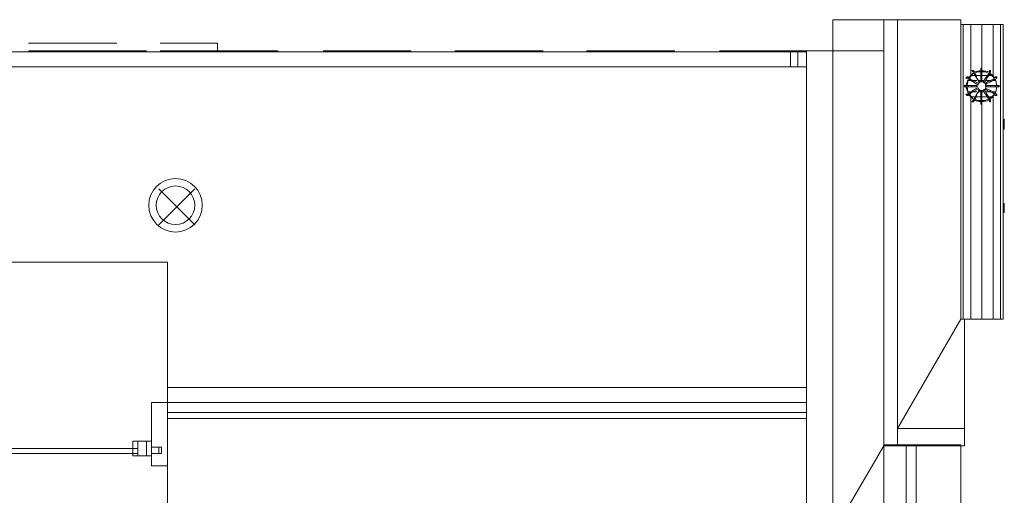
# Model space of a CAD drawing. Header units: millimetres. Extents: x 413 to 305578, y 115 to 38116.
# Tile 180 of 194: x 109844 to 112995, y 17334 to 18857. Entities that reach past the tile are written whole.
import ezdxf

# ---------------------------------------------------------------- set-up
doc = ezdxf.new("R2010")
doc.units = ezdxf.units.MM
for name, color, linetype, true_color in [('PDF _PD-Lighting', 7, 'Continuous', 0xb80000), ('PDF$_V$line_ifc_RVT-1-В_Этаж$02_Сводный$A-DETL-MBND', 7, 'Continuous', 0xbababa), ('PDF$_V$line_ifc_RVT-1-В_Этаж$02_Сводный$A-FLOR-HRAL', 7, 'Continuous', 0xbababa), ('PDF$_V$line_ifc_RVT-1-В_Этаж$02_Сводный$A-GENM', 7, 'Continuous', 0xdd6e6e), ('PDF$_V$line_ifc_RVT-1-В_Этаж$02_Сводный$A-PART', 7, 'Continuous', 0xdcdcdc), ('PDF$_V$line_ifc_RVT-1-В_Этаж$02_Сводный$A-ROOF', 7, 'Continuous', 0xbababa), ('PDF$_V$line_ifc_RVT-1-В_Этаж$02_Сводный$A-WALL', 7, 'Continuous', 0xdcdcdc), ('PDF$_V$line_ifc_RVT-1-В_Этаж$02_Сводный$Q-SPCQ', 7, 'Continuous', 0xbababa)]:
    doc.layers.add(name, color=color, linetype=linetype, true_color=true_color)

msp = doc.modelspace()

# ---------------------------------------------------------------- linework, layer by layer
at = {"layer": 'PDF _PD-Lighting', "lineweight": 0}
for points in [[(110405, 18200.2), (110289.6, 18315.6)], [(110405, 18315.6), (110289.6, 18200.2)]]:
    msp.add_lwpolyline(points, dxfattribs=at)
for radius in [85.6, 61.7]:
    msp.add_circle((110342.7, 18262.6), radius, dxfattribs=at)
at = {"layer": 'PDF$_V$line_ifc_RVT-1-В_Этаж$02_Сводный$A-DETL-MBND', "lineweight": 0}
for points in [[(110154.3, 18781.1), (109871.8, 18781.1)], [(110154.3, 18757.2), (109871.8, 18757.2)], [(110293.6, 18781.1), (110476.6, 18781.1), (110476.6, 18757.2), (110293.6, 18757.2)]]:
    msp.add_lwpolyline(points, dxfattribs=at)
for points in [[(109967.3, 18757.2), (110249.8, 18757.2)], [(110393, 18757.2), (110671.6, 18757.2)], [(110814.8, 18757.2), (111097.4, 18757.2)], [(111236.6, 18757.2), (111519.1, 18757.2)], [(111658.4, 18757.2), (111940.9, 18757.2)], [(112084.2, 18757.2), (112362.7, 18757.2)]]:
    msp.add_lwpolyline(points, close=True, dxfattribs=at)
at = {"layer": 'PDF$_V$line_ifc_RVT-1-В_Этаж$02_Сводный$A-FLOR-HRAL', "lineweight": 0}
msp.add_lwpolyline([(108307.9, 18753.3), (112334.9, 18753.3), (112334.9, 18705.5), (108307.9, 18705.5)], close=True, dxfattribs=at)
msp.add_lwpolyline([(112362.7, 18705.5), (112311, 18705.5), (112311, 18753.3), (112362.7, 18753.3)], dxfattribs=at)
at = {"layer": 'PDF$_V$line_ifc_RVT-1-В_Этаж$02_Сводный$A-GENM', "lineweight": 0}
msp.add_lwpolyline([(110317.4, 18080.8), (108300, 18080.8), (108300, 16879.1), (110317.4, 16879.1)], close=True, dxfattribs=at)
at = {"layer": 'PDF$_V$line_ifc_RVT-1-В_Этаж$02_Сводный$A-PART', "color": 9, "lineweight": 0, "true_color": 0xbababa}
msp.add_lwpolyline([(108307.9, 18753.3), (112334.9, 18753.3), (112334.9, 18705.5), (108307.9, 18705.5)], close=True, dxfattribs=at)
for points in [[(112362.7, 18705.5), (112311, 18705.5), (112311, 18753.3), (112362.7, 18753.3)], [(112609.5, 18757.2), (112446.3, 18757.2)], [(112609.5, 17491.9), (112446.3, 17213.3)]]:
    msp.add_lwpolyline(points, dxfattribs=at)
at = {"layer": 'PDF$_V$line_ifc_RVT-1-В_Этаж$02_Сводный$A-PART', "lineweight": 0}
for points in [[(112362.7, 16377.7), (112362.7, 14941.2), (112661.2, 14941.2), (112661.2, 17213.3), (112446.3, 17213.3), (112446.3, 18757.2), (112362.7, 18757.2), (112362.7, 16417.5)], [(111757.9, 17281), (112362.7, 17281), (112362.7, 17579.4), (110317.4, 17579.4), (110317.4, 17281), (111459.5, 17281)]]:
    msp.add_lwpolyline(points, dxfattribs=at)
for points in [[(112362.7, 17678.9), (110317.4, 17678.9), (110317.4, 17631.1), (112362.7, 17631.1)], [(110265.7, 17487.9), (110289.6, 17487.9), (110289.6, 17468), (110265.7, 17468), (110265.7, 17428.2), (110317.4, 17428.2), (110317.4, 17631.1), (110265.7, 17631.1)], [(112362.7, 17631.1), (110317.4, 17631.1), (110317.4, 17599.3), (112362.7, 17599.3)], [(112362.7, 17599.3), (110317.4, 17599.3), (110317.4, 17579.4), (112362.7, 17579.4)], [(110265.7, 17460), (110265.7, 17507.8), (110206, 17507.8), (110206, 17460)], [(110221.9, 17507.8), (110221.9, 17460), (110249.8, 17460), (110249.8, 17507.8)], [(110265.7, 17460), (110265.7, 17507.8), (110249.8, 17507.8), (110249.8, 17460)], [(112712.9, 14638.8), (112712.9, 17495.8), (112681.1, 17495.8), (112681.1, 14638.8)], [(110221.9, 17468), (110221.9, 17483.9), (109386.3, 17483.9), (109386.3, 17468)], [(110297.5, 17468), (110297.5, 17487.9), (110265.7, 17487.9), (110265.7, 17468)]]:
    msp.add_lwpolyline(points, close=True, dxfattribs=at)
at = {"layer": 'PDF$_V$line_ifc_RVT-1-В_Этаж$02_Сводный$A-ROOF', "lineweight": 0}
for points in [[(112609.5, 17213.3), (112609.5, 17396.4), (112609.5, 17404.3), (112609.5, 18502.6), (112609.5, 18761.2), (112609.5, 18856.7), (112446.3, 18856.7), (112446.3, 18769.2), (112446.3, 17929.6), (112446.3, 17627.1), (112446.3, 17603.3), (112446.3, 17213.3), (112609.5, 17491.9), (112446.3, 17213.3), (112601.5, 17213.3)], [(112609.5, 18856.7), (112470.2, 18856.7), (112446.3, 18856.7)]]:
    msp.add_lwpolyline(points, close=True, dxfattribs=at)
at = {"layer": 'PDF$_V$line_ifc_RVT-1-В_Этаж$02_Сводный$A-ROOF', "color": 254, "lineweight": 0, "true_color": 0xdcdcdc}
for points in [[(112609.5, 18856.7), (112609.5, 17491.9), (112653.2, 17491.9), (112653.2, 18856.7)], [(112653.2, 17547.6), (112653.2, 17491.9), (112868.1, 17491.9), (112868.1, 17547.6)], [(112681.1, 17495.8), (112609.5, 17495.8), (112609.5, 17213.3), (112681.1, 17213.3)], [(112712.9, 17213.3), (112856.2, 17213.3), (112856.2, 17495.8), (112712.9, 17495.8)]]:
    msp.add_lwpolyline(points, close=True, dxfattribs=at)
at = {"layer": 'PDF$_V$line_ifc_RVT-1-В_Этаж$02_Сводный$A-ROOF', "lineweight": 0}
for points in [[(112653.2, 18856.7), (112856.2, 18856.7), (112856.2, 17897.7), (112868.1, 17897.7), (112868.1, 17547.6)], [(112653.2, 17547.6), (112856.2, 17897.7)]]:
    msp.add_lwpolyline(points, dxfattribs=at)
at = {"layer": 'PDF$_V$line_ifc_RVT-1-В_Этаж$02_Сводный$A-WALL', "lineweight": 0}
for points in [[(112362.7, 16377.7), (112362.7, 14941.2), (112661.2, 14941.2), (112661.2, 14837.7), (111781.8, 14837.7), (111781.8, 14941.2), (112661.2, 14941.2), (112661.2, 17213.3), (112446.3, 17213.3), (112446.3, 18757.2), (112362.7, 18757.2), (112362.7, 16417.5)], [(111757.9, 17281), (112362.7, 17281), (112362.7, 17579.4), (110317.4, 17579.4), (110317.4, 17281), (111459.5, 17281)]]:
    msp.add_lwpolyline(points, dxfattribs=at)
at = {"layer": 'PDF$_V$line_ifc_RVT-1-В_Этаж$02_Сводный$A-WALL', "color": 9, "lineweight": 0, "true_color": 0xbababa}
for points in [[(112609.5, 18757.2), (112446.3, 18757.2)], [(112609.5, 17491.9), (112446.3, 17213.3)]]:
    msp.add_lwpolyline(points, dxfattribs=at)
at = {"layer": 'PDF$_V$line_ifc_RVT-1-В_Этаж$02_Сводный$A-WALL', "lineweight": 0}
for points in [[(112362.7, 17678.9), (110317.4, 17678.9), (110317.4, 17631.1), (112362.7, 17631.1)], [(110265.7, 17487.9), (110289.6, 17487.9), (110289.6, 17468), (110265.7, 17468), (110265.7, 17428.2), (110317.4, 17428.2), (110317.4, 17631.1), (110265.7, 17631.1)], [(112362.7, 17631.1), (110317.4, 17631.1), (110317.4, 17599.3), (112362.7, 17599.3)], [(112362.7, 17599.3), (110317.4, 17599.3), (110317.4, 17579.4), (112362.7, 17579.4)], [(110265.7, 17460), (110265.7, 17507.8), (110206, 17507.8), (110206, 17460)], [(110221.9, 17507.8), (110221.9, 17460), (110249.8, 17460), (110249.8, 17507.8)], [(110265.7, 17460), (110265.7, 17507.8), (110249.8, 17507.8), (110249.8, 17460)], [(112712.9, 14638.8), (112712.9, 17495.8), (112681.1, 17495.8), (112681.1, 14638.8)], [(110221.9, 17468), (110221.9, 17483.9), (109386.3, 17483.9), (109386.3, 17468)], [(110297.5, 17468), (110297.5, 17487.9), (110265.7, 17487.9), (110265.7, 17468)]]:
    msp.add_lwpolyline(points, close=True, dxfattribs=at)
at = {"layer": 'PDF$_V$line_ifc_RVT-1-В_Этаж$02_Сводный$Q-SPCQ', "lineweight": 0}
for points in [[(112983.5, 18840.8), (112959.6, 18840.8), (112923.8, 18840.8), (112959.6, 18840.8), (112983.5, 18840.8), (112991.5, 18840.8), (112856.2, 18840.8), (112864.1, 18840.8), (112856.2, 18840.8), (112991.5, 18840.8), (112983.5, 18840.8), (112983.5, 17897.7), (112991.5, 17897.7), (112991.5, 18840.8)], [(112896, 18693.6), (112899.9, 18689.6), (112896, 18689.6), (112892, 18693.6)], [(112896, 18693.6), (112892, 18693.6)], [(112919.8, 18693.6), (112899.9, 18685.6)], [(112919.8, 18693.6), (112899.9, 18685.6), (112919.8, 18693.6), (112899.9, 18689.6)], [(112923.8, 18697.6), (112923.8, 18685.6), (112919.8, 18685.6), (112919.8, 18697.6), (112919.8, 18701.5), (112923.8, 18701.5)], [(112919.8, 18697.6), (112919.8, 18685.6), (112923.8, 18685.6), (112923.8, 18697.6)], [(112943.7, 18685.6), (112923.8, 18693.6)], [(112943.7, 18685.6), (112923.8, 18693.6)], [(112951.7, 18689.6), (112947.7, 18681.6), (112943.7, 18681.6), (112947.7, 18681.6), (112939.7, 18669.7), (112935.7, 18669.7), (112943.7, 18681.6), (112947.7, 18681.6), (112943.7, 18681.6), (112935.7, 18669.7), (112939.7, 18669.7), (112947.7, 18681.6), (112951.7, 18689.6), (112951.7, 18693.6), (112947.7, 18693.6), (112947.7, 18689.6), (112951.7, 18689.6), (112947.7, 18689.6), (112951.7, 18689.6), (112947.7, 18689.6), (112923.8, 18693.6), (112947.7, 18689.6), (112923.8, 18693.6), (112947.7, 18689.6), (112943.7, 18681.6), (112947.7, 18689.6), (112947.7, 18693.6), (112951.7, 18693.6)], [(112951.7, 18693.6), (112947.7, 18693.6)], [(112880, 18665.7), (112876.1, 18645.8), (112880, 18665.7), (112872.1, 18645.8), (112872.1, 18641.8), (112872.1, 18645.8), (112872.1, 18641.8), (112868.1, 18641.8), (112868.1, 18645.8), (112872.1, 18645.8)], [(112872.1, 18669.7), (112876.1, 18669.7), (112880, 18673.7), (112876.1, 18673.7)], [(112876.1, 18673.7), (112872.1, 18669.7)], [(112880, 18645.8), (112872.1, 18645.8), (112880, 18665.7), (112872.1, 18645.8), (112880, 18645.8), (112892, 18645.8), (112892, 18641.8), (112880, 18641.8), (112872.1, 18641.8), (112880, 18622), (112876.1, 18641.8), (112880, 18622), (112872.1, 18641.8), (112880, 18641.8), (112880, 18645.8), (112880, 18641.8), (112872.1, 18641.8), (112880, 18641.8), (112880, 18645.8), (112880, 18641.8), (112892, 18641.8), (112892, 18645.8)], [(112888, 18665.7), (112896, 18661.7), (112896, 18657.8), (112907.9, 18649.8), (112896, 18657.8), (112896, 18661.7), (112888, 18665.7), (112884, 18665.7), (112888, 18665.7), (112884, 18665.7), (112896, 18657.8), (112896, 18661.7), (112911.9, 18653.8), (112911.9, 18649.8), (112911.9, 18653.8), (112896, 18661.7), (112896, 18657.8), (112884, 18665.7), (112888, 18665.7), (112880, 18673.7), (112876.1, 18669.7), (112880, 18673.7)], [(112884, 18665.7), (112876.1, 18669.7)], [(112880, 18669.7), (112888, 18677.7)], [(112880, 18669.7), (112884, 18673.7)], [(112896, 18685.6), (112884, 18669.7)], [(112899.9, 18606), (112896, 18598.1), (112899.9, 18598.1), (112903.9, 18606), (112907.9, 18618), (112915.8, 18633.9), (112907.9, 18618), (112915.8, 18629.9), (112911.9, 18637.9), (112911.9, 18633.9), (112896, 18625.9), (112888, 18622), (112884, 18622), (112896, 18629.9), (112896, 18625.9), (112911.9, 18633.9), (112911.9, 18637.9), (112907.9, 18645.8), (112911.9, 18649.8), (112915.8, 18657.8), (112915.8, 18653.8), (112907.9, 18669.7), (112915.8, 18657.8), (112915.8, 18653.8), (112907.9, 18669.7), (112915.8, 18657.8), (112923.8, 18657.8), (112931.8, 18657.8), (112935.7, 18649.8), (112939.7, 18645.8), (112935.7, 18637.9), (112931.8, 18629.9), (112923.8, 18629.9), (112915.8, 18629.9), (112915.8, 18633.9), (112915.8, 18629.9), (112907.9, 18618)], [(112899.9, 18681.6), (112907.9, 18669.7), (112903.9, 18681.6)], [(112899.9, 18681.6), (112907.9, 18669.7), (112903.9, 18681.6)], [(112923.8, 18657.8), (112931.8, 18657.8), (112935.7, 18649.8), (112939.7, 18645.8), (112935.7, 18637.9), (112931.8, 18629.9), (112923.8, 18629.9), (112915.8, 18629.9), (112911.9, 18637.9), (112907.9, 18645.8), (112911.9, 18649.8), (112915.8, 18657.8)], [(112919.8, 18685.6), (112923.8, 18685.6), (112919.8, 18685.6), (112919.8, 18673.7), (112923.8, 18673.7), (112919.8, 18673.7)], [(112923.8, 18685.6), (112923.8, 18673.7), (112923.8, 18657.8), (112923.8, 18673.7), (112919.8, 18673.7), (112919.8, 18657.8), (112923.8, 18657.8), (112919.8, 18657.8), (112919.8, 18673.7), (112923.8, 18673.7)], [(112935.7, 18669.7), (112927.8, 18657.8), (112931.8, 18653.8), (112939.7, 18669.7)], [(112935.7, 18669.7), (112927.8, 18657.8), (112931.8, 18653.8), (112939.7, 18669.7)], [(112967.6, 18673.7), (112971.6, 18669.7), (112963.6, 18665.7), (112959.6, 18665.7), (112963.6, 18665.7), (112951.7, 18657.8), (112947.7, 18661.7), (112935.7, 18653.8), (112935.7, 18649.8), (112935.7, 18653.8), (112947.7, 18661.7), (112951.7, 18657.8), (112947.7, 18661.7), (112959.6, 18665.7), (112947.7, 18661.7), (112951.7, 18657.8), (112935.7, 18649.8), (112951.7, 18657.8), (112963.6, 18665.7), (112959.6, 18665.7), (112963.6, 18665.7), (112971.6, 18669.7), (112967.6, 18673.7), (112971.6, 18673.7), (112971.6, 18669.7), (112971.6, 18673.7), (112971.6, 18669.7), (112971.6, 18673.7)], [(112963.6, 18669.7), (112947.7, 18685.6)], [(112947.7, 18685.6), (112959.6, 18677.7), (112947.7, 18685.6), (112959.6, 18677.7), (112963.6, 18669.7)], [(112947.7, 18685.6), (112951.7, 18685.6)], [(112963.6, 18669.7), (112959.6, 18677.7), (112947.7, 18685.6)], [(112971.6, 18669.7), (112967.6, 18673.7), (112959.6, 18665.7), (112967.6, 18673.7)], [(112971.6, 18645.8), (112967.6, 18665.7)], [(112967.6, 18665.7), (112971.6, 18645.8)], [(112872.1, 18641.8), (112868.1, 18641.8), (112872.1, 18641.8), (112872.1, 18645.8), (112872.1, 18641.8), (112872.1, 18645.8)], [(112892, 18641.8), (112892, 18645.8), (112880, 18645.8), (112872.1, 18645.8), (112872.1, 18641.8), (112868.1, 18641.8), (112868.1, 18645.8), (112868.1, 18641.8), (112868.1, 18645.8), (112868.1, 18641.8), (112868.1, 18645.8), (112872.1, 18645.8), (112868.1, 18645.8), (112872.1, 18645.8), (112880, 18645.8), (112880, 18641.8), (112892, 18641.8), (112907.9, 18641.8), (112907.9, 18645.8), (112907.9, 18641.8), (112892, 18641.8), (112892, 18645.8), (112907.9, 18645.8), (112892, 18645.8), (112892, 18641.8), (112892, 18645.8), (112907.9, 18645.8), (112907.9, 18641.8), (112892, 18641.8), (112907.9, 18641.8), (112907.9, 18645.8), (112892, 18645.8)], [(112868.1, 18645.8), (112868.1, 18641.8)], [(112876.1, 18641.8), (112880, 18622)], [(112880, 18641.8), (112892, 18641.8), (112892, 18645.8), (112880, 18645.8)], [(112888, 18622), (112896, 18625.9), (112896, 18629.9), (112907.9, 18637.9), (112896, 18629.9), (112896, 18625.9), (112896, 18629.9), (112884, 18622)], [(112923.8, 18629.9), (112923.8, 18614), (112919.8, 18614), (112919.8, 18602.1), (112923.8, 18602.1), (112923.8, 18590.1), (112919.8, 18590.1), (112919.8, 18602.1), (112923.8, 18602.1), (112923.8, 18614), (112923.8, 18629.9), (112919.8, 18629.9), (112919.8, 18614), (112919.8, 18629.9)], [(112935.7, 18618), (112939.7, 18618), (112931.8, 18633.9), (112927.8, 18629.9), (112935.7, 18618), (112943.7, 18606), (112947.7, 18598.1), (112923.8, 18594.1), (112947.7, 18598.1), (112923.8, 18594.1), (112943.7, 18602.1), (112923.8, 18594.1), (112947.7, 18598.1), (112951.7, 18598.1), (112947.7, 18606), (112951.7, 18598.1), (112951.7, 18594.1), (112947.7, 18594.1), (112951.7, 18594.1), (112951.7, 18598.1), (112947.7, 18598.1), (112947.7, 18594.1), (112947.7, 18598.1), (112943.7, 18606), (112935.7, 18618), (112939.7, 18618), (112947.7, 18606), (112943.7, 18606), (112947.7, 18606), (112943.7, 18606), (112947.7, 18606), (112939.7, 18618)], [(112939.7, 18618), (112931.8, 18633.9), (112927.8, 18629.9), (112935.7, 18618)], [(112951.7, 18641.8), (112967.6, 18641.8), (112967.6, 18645.8), (112975.5, 18645.8), (112975.5, 18641.8), (112975.5, 18645.8), (112967.6, 18645.8), (112967.6, 18641.8), (112975.5, 18641.8), (112979.5, 18641.8), (112979.5, 18645.8), (112975.5, 18645.8), (112975.5, 18641.8), (112967.6, 18641.8), (112967.6, 18645.8), (112951.7, 18645.8), (112951.7, 18641.8), (112951.7, 18645.8), (112935.7, 18645.8), (112935.7, 18641.8)], [(112951.7, 18645.8), (112935.7, 18645.8), (112935.7, 18641.8), (112951.7, 18641.8)], [(112951.7, 18629.9), (112947.7, 18625.9), (112935.7, 18633.9), (112935.7, 18637.9), (112951.7, 18629.9), (112963.6, 18622), (112959.6, 18622), (112967.6, 18614), (112971.6, 18618), (112971.6, 18614), (112971.6, 18618), (112963.6, 18622), (112959.6, 18622), (112963.6, 18622), (112971.6, 18618), (112971.6, 18614), (112967.6, 18614), (112971.6, 18618), (112967.6, 18614), (112959.6, 18622), (112963.6, 18622), (112951.7, 18629.9), (112947.7, 18625.9), (112959.6, 18622), (112947.7, 18625.9)], [(112951.7, 18629.9), (112935.7, 18637.9), (112935.7, 18633.9), (112947.7, 18625.9)], [(112967.6, 18645.8), (112967.6, 18641.8), (112951.7, 18641.8), (112951.7, 18645.8)], [(112967.6, 18622), (112971.6, 18641.8)], [(112971.6, 18641.8), (112967.6, 18622)], [(112979.5, 18645.8), (112975.5, 18645.8), (112975.5, 18641.8), (112979.5, 18641.8)], [(112979.5, 18641.8), (112979.5, 18645.8)], [(112872.1, 18618), (112876.1, 18618), (112880, 18614), (112876.1, 18618), (112884, 18622), (112888, 18622), (112880, 18614), (112876.1, 18614)], [(112872.1, 18618), (112876.1, 18614), (112880, 18614), (112876.1, 18618)], [(112872.1, 18618), (112876.1, 18614)], [(112884, 18614), (112880, 18618)], [(112884, 18618), (112896, 18602.1)], [(112884, 18618), (112896, 18602.1)], [(112896, 18594.1), (112899.9, 18598.1), (112919.8, 18594.1), (112899.9, 18602.1), (112919.8, 18594.1), (112899.9, 18598.1), (112896, 18594.1), (112892, 18594.1), (112896, 18594.1), (112892, 18594.1)], [(112892, 18594.1), (112896, 18598.1), (112899.9, 18598.1), (112919.8, 18594.1), (112899.9, 18598.1), (112896, 18598.1)], [(112899.9, 18598.1), (112903.9, 18606), (112899.9, 18606), (112896, 18598.1)], [(112903.9, 18606), (112907.9, 18618), (112899.9, 18606)], [(112899.9, 18602.1), (112919.8, 18594.1)], [(112923.8, 18594.1), (112943.7, 18602.1)], [(112951.7, 18598.1), (112947.7, 18598.1)], [(112947.7, 18594.1), (112951.7, 18594.1)], [(112963.6, 18618), (112963.6, 18614)], [(112971.6, 18618), (112967.6, 18614), (112971.6, 18614)], [(112919.8, 18586.1), (112923.8, 18586.1)], [(112991.5, 18538.4), (112995.4, 18538.4), (112995.4, 18506.6), (112991.5, 18506.6), (112995.4, 18506.6), (112995.4, 18538.4)], [(112991.5, 18267.8), (112995.4, 18267.8), (112995.4, 18239.9), (112991.5, 18239.9), (112995.4, 18239.9), (112995.4, 18267.8)]]:
    msp.add_lwpolyline(points, close=True, dxfattribs=at)
for points in [[(112959.6, 18610), (112947.7, 18602.1), (112963.6, 18618), (112947.7, 18602.1), (112959.6, 18610), (112959.6, 17897.7), (112983.5, 17897.7), (112991.5, 17897.7), (112868.1, 17897.7), (112888, 17897.7), (112923.8, 17897.7), (112923.8, 18586.1), (112923.8, 18590.1), (112919.8, 18590.1), (112919.8, 18586.1), (112919.8, 18590.1), (112923.8, 18590.1), (112923.8, 18602.1), (112919.8, 18602.1), (112919.8, 18614), (112923.8, 18614), (112919.8, 18614), (112923.8, 18614), (112923.8, 18602.1), (112919.8, 18602.1), (112919.8, 18590.1), (112923.8, 18590.1), (112923.8, 18586.1), (112919.8, 18586.1), (112923.8, 18586.1), (112923.8, 17897.7), (112888, 17897.7), (112888, 18610), (112896, 18602.1), (112888, 18610), (112880, 18618), (112888, 18610), (112896, 18602.1), (112888, 18610), (112880, 18618), (112888, 18610), (112888, 17897.7), (112868.1, 17897.7), (112888, 17897.7), (112923.8, 17897.7), (112959.6, 17897.7), (112983.5, 17897.7), (112991.5, 17897.7), (112991.5, 18840.8), (112983.5, 18840.8), (112959.6, 18840.8), (112959.6, 18677.7), (112963.6, 18669.7), (112963.6, 18673.7), (112963.6, 18669.7), (112959.6, 18677.7), (112959.6, 18840.8), (112923.8, 18840.8), (112888, 18840.8), (112864.1, 18840.8), (112856.2, 18840.8), (112864.1, 18840.8), (112888, 18840.8), (112923.8, 18840.8), (112923.8, 18701.5), (112919.8, 18701.5)], [(112864.1, 17897.7), (112864.1, 18840.8), (112888, 18840.8), (112888, 18677.7), (112896, 18685.6), (112888, 18677.7), (112880, 18669.7), (112888, 18677.7), (112896, 18685.6), (112884, 18669.7), (112896, 18685.6), (112888, 18677.7), (112888, 18840.8), (112923.8, 18840.8), (112923.8, 18701.5), (112919.8, 18701.5), (112919.8, 18697.6), (112923.8, 18697.6), (112923.8, 18701.5), (112919.8, 18701.5)], [(112864.1, 18840.8), (112888, 18840.8)], [(112864.1, 17897.7), (112864.1, 18840.8)], [(112888, 18840.8), (112923.8, 18840.8)], [(112923.8, 18840.8), (112959.6, 18840.8)], [(112959.6, 18840.8), (112983.5, 18840.8)], [(112983.5, 18840.8), (112983.5, 17897.7)], [(112896, 18693.6), (112892, 18693.6)], [(112892, 18693.6), (112896, 18689.6)], [(112899.9, 18689.6), (112896, 18693.6)], [(112896, 18689.6), (112899.9, 18689.6)], [(112896, 18689.6), (112899.9, 18681.6)], [(112899.9, 18689.6), (112896, 18689.6)], [(112896, 18689.6), (112899.9, 18681.6)], [(112899.9, 18689.6), (112896, 18689.6)], [(112899.9, 18689.6), (112919.8, 18693.6)], [(112919.8, 18693.6), (112899.9, 18689.6)], [(112903.9, 18681.6), (112899.9, 18689.6)], [(112903.9, 18681.6), (112899.9, 18689.6)], [(112907.9, 18689.6), (112919.8, 18689.6)], [(112919.8, 18697.6), (112923.8, 18697.6)], [(112923.8, 18697.6), (112919.8, 18697.6)], [(112923.8, 18689.6), (112935.7, 18689.6)], [(112876.1, 18673.7), (112872.1, 18669.7)], [(112872.1, 18669.7), (112876.1, 18669.7)], [(112876.1, 18669.7), (112880, 18673.7)], [(112880, 18673.7), (112876.1, 18673.7)], [(112880, 18665.7), (112876.1, 18645.8)], [(112876.1, 18645.8), (112880, 18665.7)], [(112880, 18661.7), (112888, 18661.7)], [(112892, 18677.7), (112899.9, 18677.7)], [(112892, 18661.7), (112907.9, 18661.7)], [(112896, 18685.6), (112896, 18685.6)], [(112899.9, 18681.6), (112903.9, 18681.6)], [(112899.9, 18681.6), (112903.9, 18681.6)], [(112903.9, 18677.7), (112919.8, 18677.7)], [(112907.9, 18669.7), (112907.9, 18669.7)], [(112907.9, 18669.7), (112907.9, 18669.7)], [(112907.9, 18669.7), (112907.9, 18669.7)], [(112907.9, 18669.7), (112907.9, 18669.7)], [(112915.8, 18661.7), (112919.8, 18661.7)], [(112923.8, 18677.7), (112939.7, 18677.7)], [(112923.8, 18661.7), (112931.8, 18661.7)], [(112935.7, 18661.7), (112951.7, 18661.7)], [(112947.7, 18677.7), (112955.6, 18677.7)], [(112959.6, 18661.7), (112967.6, 18661.7)], [(112971.6, 18645.8), (112967.6, 18665.7)], [(112971.6, 18645.8), (112967.6, 18665.7)], [(112967.6, 18665.7), (112971.6, 18645.8)], [(112967.6, 18665.7), (112971.6, 18645.8)], [(112971.6, 18669.7), (112971.6, 18669.7)], [(112971.6, 18669.7), (112971.6, 18669.7)], [(112872.1, 18641.8), (112880, 18622)], [(112880, 18622), (112872.1, 18641.8)], [(112880, 18641.8), (112880, 18645.8)], [(112880, 18641.8), (112880, 18645.8)], [(112880, 18625.9), (112888, 18625.9)], [(112892, 18625.9), (112907.9, 18625.9)], [(112911.9, 18653.8), (112911.9, 18653.8)], [(112911.9, 18653.8), (112911.9, 18653.8)], [(112911.9, 18633.9), (112911.9, 18633.9)], [(112911.9, 18633.9), (112911.9, 18633.9)], [(112915.8, 18625.9), (112919.8, 18625.9)], [(112923.8, 18625.9), (112931.8, 18625.9)], [(112935.7, 18625.9), (112951.7, 18625.9)], [(112959.6, 18625.9), (112967.6, 18625.9)], [(112967.6, 18622), (112971.6, 18641.8)], [(112967.6, 18622), (112971.6, 18641.8)], [(112971.6, 18641.8), (112967.6, 18622)], [(112971.6, 18641.8), (112967.6, 18622)], [(112884, 18622), (112876.1, 18618)], [(112876.1, 18618), (112880, 18614)], [(112880, 18614), (112888, 18622)], [(112888, 18622), (112884, 18622)], [(112892, 18610), (112899.9, 18610)], [(112896, 18602.1), (112896, 18602.1)], [(112899.9, 18606), (112903.9, 18606)], [(112903.9, 18606), (112899.9, 18606)], [(112903.9, 18610), (112919.8, 18610)], [(112907.9, 18618), (112907.9, 18618)], [(112907.9, 18618), (112907.9, 18618)], [(112907.9, 18618), (112907.9, 18618)], [(112907.9, 18618), (112907.9, 18618)], [(112907.9, 18598.1), (112919.8, 18598.1)], [(112923.8, 18610), (112939.7, 18610)], [(112923.8, 18598.1), (112935.7, 18598.1)], [(112947.7, 18602.1), (112963.6, 18618)], [(112963.6, 18618), (112947.7, 18602.1)], [(112959.6, 18610), (112947.7, 18602.1)], [(112947.7, 18610), (112955.6, 18610)], [(112959.6, 18610), (112947.7, 18602.1)], [(112951.7, 18602.1), (112947.7, 18602.1)], [(112947.7, 18602.1), (112951.7, 18602.1)], [(112963.6, 18618), (112959.6, 18610)], [(112959.6, 18610), (112963.6, 18618)], [(112959.6, 18610), (112963.6, 18618)], [(112963.6, 18618), (112959.6, 18610)], [(112959.6, 18610), (112959.6, 17897.7)], [(112971.6, 18618), (112971.6, 18618)], [(112971.6, 18618), (112971.6, 18618)], [(112991.5, 17897.7), (112868.1, 17897.7)], [(112868.1, 17897.7), (112888, 17897.7)], [(112888, 17897.7), (112923.8, 17897.7)], [(112923.8, 17897.7), (112959.6, 17897.7)], [(112959.6, 17897.7), (112923.8, 17897.7)], [(112923.8, 17897.7), (112959.6, 17897.7)], [(112959.6, 17897.7), (112983.5, 17897.7)], [(112983.5, 17897.7), (112959.6, 17897.7)], [(112983.5, 17897.7), (112991.5, 17897.7)]]:
    msp.add_lwpolyline(points, dxfattribs=at)

doc.saveas('drawing.dxf')
